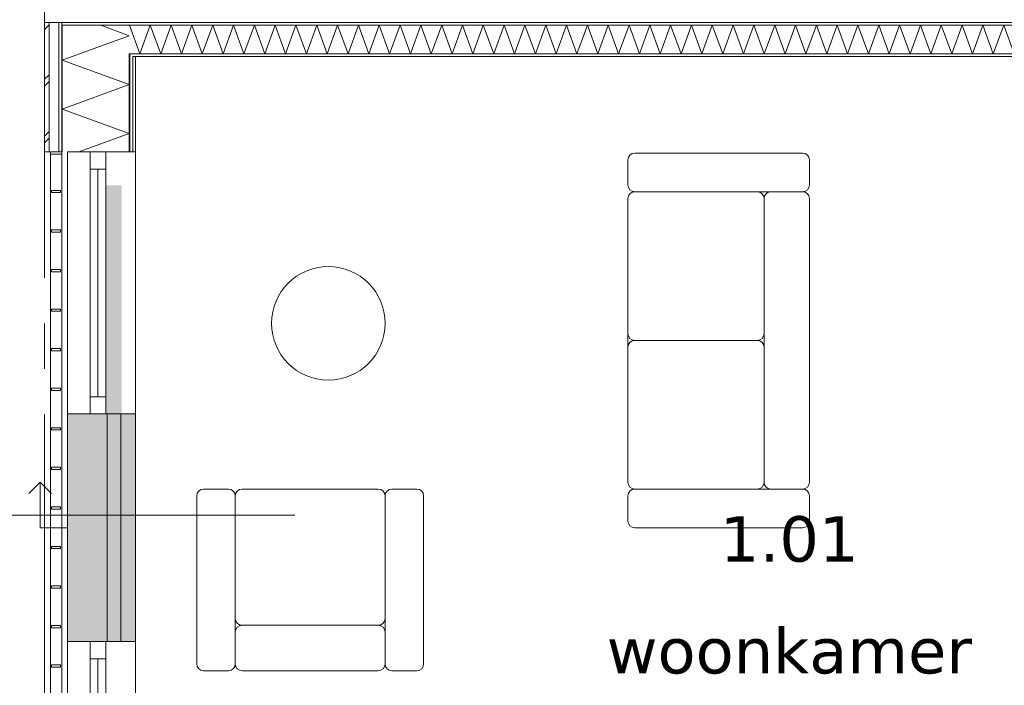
# Model space of a CAD drawing. Header units: millimetres. Extents: x -14925 to 266687, y -3550 to 35834.
# Tile 248 of 256: x 171426 to 175764, y 1556 to 4488. Entities that reach past the tile are written whole.
import ezdxf
from ezdxf.enums import TextEntityAlignment as Align

# ---------------------------------------------------------------- set-up
doc = ezdxf.new("R2010")
doc.units = ezdxf.units.MM
doc.header["$MEASUREMENT"] = 0
doc.linetypes.add('B0204', pattern=[2600, 2000, -200, 200, -200])
doc.linetypes.add('B0302', pattern=[2502.000046, 1252.000046, -625, 0, -625])
for name, color, linetype in [('34 Balustrades', 7, 'Continuous'), ('A Lijn doorsnede', 7, 'Continuous'), ('A Stramien', 7, 'Continuous'), ('New_21 Buitenwanden', 7, 'Continuous'), ('New_21 Buitenwanden 2D arcering', 7, 'Continuous'), ('New_21 Buitenwanden Afdek-arcering', 7, 'Continuous'), ('New_21 Buitenwanden Deuren', 7, 'Continuous'), ('New_21 Buitenwanden Doorsnede-arcering', 7, 'Continuous'), ('New_21 Buitenwanden Laagscheidingslijnen', 7, 'Continuous'), ('New_21 Buitenwanden Ramen', 7, 'Continuous'), ('New_22 C Binnenwanden', 7, 'Continuous'), ('New_22 C Binnenwanden Doorsnede-arcering', 7, 'Continuous'), ('New_22 C Binnenwanden Laagscheidingslijnen', 7, 'Continuous'), ('New_82 Interieur', 7, 'Continuous'), ('New_Z Gebruiksopp', 7, 'Continuous'), ('New_Z Gebruiksopp Zone omranding', 7, 'Continuous'), ('New_Z Gebruiksopp Zone tekst', 7, 'Continuous'), ('Tekst_dim 1_ 100 .DO', 7, 'Continuous')]:
    doc.layers.add(name, color=color, linetype=linetype)
doc.styles.add('GENERATED_STYLE_1', font='verdana.ttf')
doc.styles.add('GENERATED_STYLE_2', font='verdana.ttf')
doc.dimstyles.new('GENERATED_STYLE__1', dxfattribs={"dimtxt": 400, "dimasz": 380, "dimexe": 0.18, "dimexo": 0.0625, "dimgap": 0, "dimtad": 1, "dimdec": 0, "dimzin": 0, "dimdsep": 46, "dimtxsty": 'GENERATED_STYLE_2', "dimblk": 'ARROWHEAD_7', "dimblk1": 'ARROWHEAD_7', "dimblk2": 'ARROWHEAD_7', "dimcen": 0.09, "dimse1": 1, "dimse2": 1, "dimclrd": 9, "dimclre": 9, "dimclrt": 9, "dimadec": 1, "dimazin": 0, "dimtfac": 1, "dimtdec": 4, "dimtmove": 0, "dimatfit": 3, "dimfxl": 1, "dimtolj": 1, "dimtzin": 0, "dimarcsym": 0})
pattern_1 = [(270, (181310.86, 0), (100, 0), [])]
pattern_2 = [(0, (181310.86, 0), (0, 100), [])]

# ---------------------------------------------------------------- blocks, each defined once
blk = doc.blocks.new('woonkamer_1.01_183_2', base_point=(174816.9, 2433.5))
at = {"layer": 'New_Z Gebruiksopp Zone tekst', "color": 2, "lineweight": 0}
for tag, style, p in [('DUMMY_941', 'GENERATED_STYLE_1', (174816.9, 2371.3)), ('DUMMY_942', 'GENERATED_STYLE_2', (174816.9, 1874.2))]:
    blk.add_attdef(tag, text='', height=200, dxfattribs=dict(at, style=style)).set_placement(p, align=Align.TOP_LEFT)
for tag, style, p in [('ROOM_NUMBER', 'GENERATED_STYLE_1', (174816.9, 2300.6)), ('ROOM_NAME', 'GENERATED_STYLE_2', (174816.9, 1808.3))]:
    blk.add_attdef(tag, text='', height=200, dxfattribs=dict(at, style=style)).set_placement(p, align=Align.TOP_CENTER)
blk = doc.blocks.new('*X4430', base_point=(181310.9, 0))
at = {"layer": 'New_21 Buitenwanden Doorsnede-arcering', "color": 7, "linetype": 'Continuous', "lineweight": 0}
for p in [(171782.9, 4463), (171797.9, 4376.7)]:
    blk.add_line(p, (171908.9, 4417.1), dxfattribs=at)
blk = doc.blocks.new('*X4432', base_point=(181310.9, 0))
at = {"layer": 'New_21 Buitenwanden Doorsnede-arcering', "color": 7, "linetype": 'Continuous', "lineweight": 0}
for p, q in [((171535.9, 4445), (171555.9, 4465)), ((171535.9, 4225), (171555.9, 4245)), ((171540.9, 4200), (171555.9, 4215)), ((171535.9, 4195), (171540.9, 4200)), ((171535.9, 3975), (171555.9, 3995)), ((171535.9, 3945), (171555.9, 3965))]:
    blk.add_line(p, q, dxfattribs=at)
blk = doc.blocks.new('*X4433', base_point=(181310.9, 0))
at = {"layer": 'New_21 Buitenwanden Doorsnede-arcering', "color": 7, "linetype": 'Continuous', "lineweight": 0}
blk.add_line((171688.7, 4337), (171797.9, 4376.7), dxfattribs=at)
blk = doc.blocks.new('*X4434', base_point=(181310.9, 0))
at = {"layer": 'New_21 Buitenwanden Doorsnede-arcering', "color": 7, "linetype": 'Continuous', "lineweight": 0}
for p, q in [((171612.9, 4309.4), (171688.7, 4337)), ((171612.9, 4309.4), (171908.9, 4201.7)), ((171612.9, 4093.9), (171908.9, 4201.7)), ((171612.9, 4093.9), (171908.9, 3986.2)), ((171685.8, 3905), (171908.9, 3986.2))]:
    blk.add_line(p, q, dxfattribs=at)
blk = doc.blocks.new('Wall_697_2', base_point=(171935.9, 4325))
at = {"layer": 'New_21 Buitenwanden Doorsnede-arcering', "linetype": 'Continuous', "lineweight": 0, "true_color": 0x000000}
h = blk.add_hatch(dxfattribs=at)
h.set_pattern_fill('325_Houtachtig_plaatmate_E3', color=18, style=0, pattern_type=2)
h.set_pattern_definition(pattern_1)
h.paths.add_polyline_path([(171612.9, 4475), (171597.9, 4475), (171597.9, 4463), (171612.9, 4463)])
h = blk.add_hatch(dxfattribs=at)
h.set_pattern_fill('325_Houtachtig_plaatmate_E3', color=18, style=0, pattern_type=2)
h.set_pattern_definition(pattern_1)
h.paths.add_polyline_path([(171612.9, 4463), (171597.9, 4463), (171597.9, 4451.8), (171612.9, 4446.1)])
h = blk.add_hatch(dxfattribs=at)
h.set_pattern_fill('325_Houtachtig_plaatmate_E3', color=18, style=0, pattern_type=2)
h.set_pattern_definition(pattern_1)
h.paths.add_polyline_path([(171597.9, 4451.8), (171597.9, 3905), (171612.9, 3905), (171612.9, 4446.1)])
h = blk.add_hatch(dxfattribs=at)
h.set_pattern_fill('325_Houtachtig_plaatmate_E3', color=18, style=0, pattern_type=2)
h.set_pattern_definition(pattern_1)
h.paths.add_polyline_path([(171923.9, 4337), (171908.9, 4337), (171908.9, 4335.1), (171923.9, 4329.5)])
h = blk.add_hatch(dxfattribs=at)
h.set_pattern_fill('325_Houtachtig_plaatmate_E3', color=18, style=0, pattern_type=2)
h.set_pattern_definition(pattern_1)
h.paths.add_polyline_path([(171923.9, 4325), (171923.9, 4329.5), (171908.9, 4335.1), (171908.9, 4325)])
h = blk.add_hatch(dxfattribs=at)
h.set_pattern_fill('325_Houtachtig_plaatmate_E3', color=18, style=0, pattern_type=2)
h.set_pattern_definition(pattern_1)
h.paths.add_polyline_path([(171908.9, 4325), (171908.9, 3905), (171923.9, 3905), (171923.9, 4325)])
h = blk.add_hatch(dxfattribs=at)
h.set_pattern_fill('720_Gips_0002', color=18, style=0, pattern_type=2)
h.set_pattern_definition([(270, (181310.86, 0), (346.41, 0), [0, -200]), (270, (181484.07, -100), (346.41, 0), [0, -200])])
h.paths.add_polyline_path([(171923.9, 4325), (171923.9, 3905), (171935.9, 3905), (171935.9, 4325)])
at = {"layer": 'New_21 Buitenwanden', "color": 9, "linetype": 'Continuous', "lineweight": 0, "flags": 128}
for points in [[(171535.9, 4475), (171535.9, 3905)], [(171935.9, 3905), (171935.9, 4325)], [(171535.9, 3905), (171555.9, 3905)], [(171555.9, 3905), (171565.9, 3905)]]:
    blk.add_lwpolyline(points, dxfattribs=at)
at = {"layer": 'New_21 Buitenwanden Laagscheidingslijnen', "color": 9, "linetype": 'Continuous', "lineweight": 0}
for p, q in [((171555.9, 4467.5), (171555.9, 3905)), ((171597.9, 4451.8), (171597.9, 3905)), ((171612.9, 4446.1), (171612.9, 4337)), ((171612.9, 4337), (171612.9, 3905)), ((171908.9, 4335.1), (171908.9, 4325)), ((171908.9, 4325), (171908.9, 3905)), ((171923.9, 4325), (171923.9, 3905))]:
    blk.add_line(p, q, dxfattribs=at)
at = {"layer": 'New_21 Buitenwanden Laagscheidingslijnen', "color": 1, "linetype": 'Continuous', "lineweight": 0}
blk.add_line((171935.9, 4325), (171923.9, 4325), dxfattribs=at)
at = {"layer": 'New_22 C Binnenwanden', "color": 9, "linetype": 'Continuous', "lineweight": 0, "flags": 128}
for points in [[(171535.9, 4475), (171555.9, 4475)], [(171555.9, 4475), (171597.9, 4475)], [(171597.9, 4475), (171612.9, 4475)]]:
    blk.add_lwpolyline(points, dxfattribs=at)
at = {"layer": 'New_22 C Binnenwanden Laagscheidingslijnen', "color": 9, "linetype": 'Continuous', "lineweight": 0}
for p, q in [((171555.9, 4475), (171555.9, 4467.5)), ((171597.9, 4475), (171597.9, 4463)), ((171597.9, 4463), (171597.9, 4451.8)), ((171612.9, 4463), (171612.9, 4446.1)), ((171908.9, 4337), (171908.9, 4335.1))]:
    blk.add_line(p, q, dxfattribs=at)
at = {"layer": 'New_22 C Binnenwanden Laagscheidingslijnen', "color": 1, "linetype": 'Continuous', "lineweight": 0}
for p, q in [((171908.9, 4463), (171612.9, 4463)), ((171923.9, 4337), (171908.9, 4337))]:
    blk.add_line(p, q, dxfattribs=at)
at = {"layer": 'New_21 Buitenwanden', "color": 1, "lineweight": 0}
for name in ['*X4432', '*X4430', '*X4433', '*X4434']:
    blk.add_blockref(name, (181310.9, 0), dxfattribs=at)
blk = doc.blocks.new('Rnx horizontaal 26[99]_2', base_point=(181310.9, 0))
at = {"layer": 'New_21 Buitenwanden Ramen', "color": 7, "linetype": 'Continuous', "lineweight": 0}
for p, q in [((171635.9, 2751), (171635.9, 3905)), ((171635.9, 3905), (171655.9, 3905)), ((171655.9, 3905), (171697.9, 3905)), ((171697.9, 3905), (171712.9, 3905)), ((171712.9, 3905), (171735.9, 3905)), ((171735.9, 3829), (171735.9, 3905)), ((171735.9, 3905), (171805.9, 3905)), ((171735.9, 3905), (171805.9, 3905)), ((171805.9, 3905), (171805.9, 3829)), ((171805.9, 3905), (171908.9, 3905)), ((171805.9, 3905), (171908.9, 3905)), ((171908.9, 3905), (171923.9, 3905)), ((171908.9, 3905), (171923.9, 3905)), ((171923.9, 3905), (171935.9, 3905)), ((171923.9, 3905), (171935.9, 3905)), ((171935.9, 3905), (171935.9, 3917)), ((171935.9, 3905), (171935.9, 3917)), ((171935.9, 2751), (171935.9, 3905)), ((171805.9, 3829), (171735.9, 3829)), ((171735.9, 2827), (171735.9, 3829)), ((171770.9, 2827), (171770.9, 3829)), ((171805.9, 3829), (171805.9, 2827)), ((171735.9, 2751), (171735.9, 2827)), ((171735.9, 2827), (171805.9, 2827)), ((171805.9, 2827), (171805.9, 2751)), ((171635.9, 2751), (171655.9, 2751)), ((171655.9, 2751), (171697.9, 2751)), ((171697.9, 2751), (171712.9, 2751)), ((171712.9, 2751), (171735.9, 2751)), ((171735.9, 2751), (171805.9, 2751)), ((171735.9, 2751), (171805.9, 2751)), ((171805.9, 2751), (171908.9, 2751)), ((171805.9, 2751), (171908.9, 2751)), ((171908.9, 2751), (171923.9, 2751)), ((171908.9, 2751), (171923.9, 2751)), ((171923.9, 2751), (171935.9, 2751)), ((171923.9, 2751), (171935.9, 2751)), ((171935.9, 2751), (171935.9, 2739)), ((171935.9, 2751), (171935.9, 2739))]:
    blk.add_line(p, q, dxfattribs=at)
blk = doc.blocks.new('Rnx horizontaal 26[100]_2', base_point=(181310.9, 0))
at = {"layer": 'New_21 Buitenwanden Ramen', "color": 7, "linetype": 'Continuous', "lineweight": 0}
for p, q in [((171635.9, 595), (171635.9, 1749)), ((171635.9, 1749), (171655.9, 1749)), ((171655.9, 1749), (171697.9, 1749)), ((171697.9, 1749), (171712.9, 1749)), ((171712.9, 1749), (171735.9, 1749)), ((171735.9, 1673), (171735.9, 1749)), ((171735.9, 1749), (171805.9, 1749)), ((171735.9, 1749), (171805.9, 1749)), ((171805.9, 1749), (171805.9, 1673)), ((171805.9, 1749), (171908.9, 1749)), ((171805.9, 1749), (171908.9, 1749)), ((171908.9, 1749), (171923.9, 1749)), ((171908.9, 1749), (171923.9, 1749)), ((171923.9, 1749), (171935.9, 1749)), ((171923.9, 1749), (171935.9, 1749)), ((171935.9, 1749), (171935.9, 1761)), ((171935.9, 1749), (171935.9, 1761)), ((171935.9, 595), (171935.9, 1749)), ((171805.9, 1673), (171735.9, 1673)), ((171735.9, 671), (171735.9, 1673)), ((171770.9, 671), (171770.9, 1673)), ((171805.9, 1673), (171805.9, 671)), ((171735.9, 595), (171735.9, 671)), ((171735.9, 671), (171805.9, 671)), ((171805.9, 671), (171805.9, 595)), ((171635.9, 595), (171655.9, 595)), ((171655.9, 595), (171697.9, 595)), ((171697.9, 595), (171712.9, 595)), ((171712.9, 595), (171735.9, 595)), ((171735.9, 595), (171805.9, 595)), ((171735.9, 595), (171805.9, 595)), ((171805.9, 595), (171908.9, 595)), ((171805.9, 595), (171908.9, 595)), ((171908.9, 595), (171923.9, 595)), ((171908.9, 595), (171923.9, 595)), ((171923.9, 595), (171935.9, 595)), ((171923.9, 595), (171935.9, 595)), ((171935.9, 595), (171935.9, 583)), ((171935.9, 595), (171935.9, 583))]:
    blk.add_line(p, q, dxfattribs=at)
blk = doc.blocks.new('DS1 in wand 26[220]_2', base_point=(181310.9, 0))
at = {"layer": 'New_21 Buitenwanden Deuren', "color": 7, "linetype": 'Continuous', "lineweight": 0}
for p, q in [((171935.9, 2751), (171935.9, 2827)), ((171935.9, 2751), (171935.9, 2827)), ((171635.9, 1749), (171635.9, 2751)), ((171635.9, 2751), (171655.9, 2751)), ((171655.9, 2751), (171697.9, 2751)), ((171697.9, 2751), (171712.9, 2751)), ((171712.9, 2751), (171805.9, 2751)), ((171810.9, 1749), (171810.9, 2751)), ((171810.9, 2751), (171870.9, 2751)), ((171870.9, 2751), (171870.9, 1749)), ((171875.9, 2751), (171908.9, 2751)), ((171875.9, 2751), (171908.9, 2751)), ((171908.9, 2751), (171923.9, 2751)), ((171908.9, 2751), (171923.9, 2751)), ((171923.9, 2751), (171935.9, 2751)), ((171923.9, 2751), (171935.9, 2751)), ((171935.9, 1749), (171935.9, 2751)), ((171515.9, 2450), (171465.9, 2400)), ((171515.9, 2250), (171515.9, 2450)), ((171515.9, 2450), (171565.9, 2400)), ((171635.9, 2250), (171515.9, 2250)), ((171870.9, 1749), (171810.9, 1749))]:
    blk.add_line(p, q, dxfattribs=at)
blk = doc.blocks.new('Wall_709_2', base_point=(171935.9, 3905))
at = {"layer": 'New_21 Buitenwanden 2D arcering', "linetype": 'Continuous', "lineweight": 0, "true_color": 0xffffff}
blk.add_hatch(color=7, dxfattribs=at).paths.add_polyline_path([(171805.9, 2751), (171875.9, 2751), (171875.9, 3758), (171805.9, 3758)])
at = {"layer": 'New_21 Buitenwanden Afdek-arcering', "linetype": 'Continuous', "lineweight": 0, "true_color": 0xffffff}
blk.add_hatch(color=7, dxfattribs=at).paths.add_polyline_path([(171635.9, 2751), (171635.9, 1749), (171935.9, 1749), (171935.9, 2751)])
at = {"layer": 'New_21 Buitenwanden', "color": 9, "linetype": 'Continuous', "lineweight": 0}
for p, q in [((171635.9, 3905), (171655.9, 3905)), ((171655.9, 3905), (171697.9, 3905)), ((171697.9, 3905), (171712.9, 3905)), ((171712.9, 3905), (171735.9, 3905)), ((171735.9, 3905), (171805.9, 3905)), ((171805.9, 3905), (171908.9, 3905)), ((171908.9, 3905), (171923.9, 3905)), ((171923.9, 3905), (171935.9, 3905)), ((171935.9, 3905), (171935.9, 3917)), ((171635.9, 595), (171655.9, 595)), ((171655.9, 595), (171697.9, 595)), ((171697.9, 595), (171712.9, 595)), ((171712.9, 595), (171735.9, 595)), ((171735.9, 595), (171805.9, 595)), ((171805.9, 595), (171908.9, 595)), ((171908.9, 595), (171923.9, 595)), ((171923.9, 595), (171935.9, 595)), ((171935.9, 595), (171935.9, 583))]:
    blk.add_line(p, q, dxfattribs=at)
at = {"layer": 'New_21 Buitenwanden Deuren', "color": 7, "linetype": 'Continuous', "lineweight": 0}
blk.add_blockref('DS1 in wand 26[220]_2', (181310.9, 0), dxfattribs=at)
at = {"layer": 'New_21 Buitenwanden Ramen', "color": 7, "linetype": 'Continuous', "lineweight": 0}
for name in ['Rnx horizontaal 26[99]_2', 'Rnx horizontaal 26[100]_2']:
    blk.add_blockref(name, (181310.9, 0), dxfattribs=at)
blk = doc.blocks.new('*X4576', base_point=(181310.9, 0))
at = {"layer": 'New_22 C Binnenwanden Doorsnede-arcering', "color": 7, "linetype": 'Continuous', "lineweight": 0}
for p, q in [((171908.9, 4461.2), (171909.5, 4463)), ((171955.4, 4337), (171909.5, 4463)), ((171955.4, 4337), (172001.2, 4463)), ((172047.1, 4337), (172001.2, 4463)), ((172047.1, 4337), (172093, 4463)), ((172138.8, 4337), (172093, 4463)), ((172138.8, 4337), (172184.7, 4463)), ((172230.5, 4337), (172184.7, 4463)), ((172230.5, 4337), (172276.4, 4463)), ((172322.3, 4337), (172276.4, 4463)), ((172322.3, 4337), (172368.1, 4463)), ((172414, 4337), (172368.1, 4463)), ((172414, 4337), (172459.8, 4463)), ((172505.7, 4337), (172459.8, 4463)), ((172505.7, 4337), (172551.6, 4463)), ((172597.4, 4337), (172551.6, 4463)), ((172597.4, 4337), (172643.3, 4463)), ((172689.1, 4337), (172643.3, 4463)), ((172689.1, 4337), (172735, 4463)), ((172780.9, 4337), (172735, 4463)), ((172780.9, 4337), (172826.7, 4463)), ((172872.6, 4337), (172826.7, 4463)), ((172872.6, 4337), (172918.4, 4463)), ((172964.3, 4337), (172918.4, 4463)), ((172964.3, 4337), (173010.2, 4463)), ((173056, 4337), (173010.2, 4463)), ((173056, 4337), (173101.9, 4463)), ((173147.7, 4337), (173101.9, 4463)), ((173147.7, 4337), (173193.6, 4463)), ((173239.5, 4337), (173193.6, 4463)), ((173239.5, 4337), (173285.3, 4463)), ((173331.2, 4337), (173285.3, 4463)), ((173331.2, 4337), (173377, 4463)), ((173422.9, 4337), (173377, 4463)), ((173422.9, 4337), (173468.8, 4463)), ((173514.6, 4337), (173468.8, 4463)), ((173514.6, 4337), (173560.5, 4463)), ((173606.3, 4337), (173560.5, 4463)), ((173606.3, 4337), (173652.2, 4463)), ((173698.1, 4337), (173652.2, 4463)), ((173698.1, 4337), (173743.9, 4463)), ((173789.8, 4337), (173743.9, 4463)), ((173789.8, 4337), (173835.6, 4463)), ((173881.5, 4337), (173835.6, 4463)), ((173881.5, 4337), (173927.4, 4463)), ((173973.2, 4337), (173927.4, 4463)), ((173973.2, 4337), (174019.1, 4463)), ((174064.9, 4337), (174019.1, 4463)), ((174064.9, 4337), (174110.8, 4463)), ((174156.7, 4337), (174110.8, 4463)), ((174156.7, 4337), (174202.5, 4463)), ((174248.4, 4337), (174202.5, 4463)), ((174248.4, 4337), (174294.2, 4463)), ((174340.1, 4337), (174294.2, 4463)), ((174340.1, 4337), (174386, 4463)), ((174431.8, 4337), (174386, 4463)), ((174431.8, 4337), (174477.7, 4463)), ((174523.5, 4337), (174477.7, 4463)), ((174523.5, 4337), (174569.4, 4463)), ((174615.3, 4337), (174569.4, 4463)), ((174615.3, 4337), (174661.1, 4463)), ((174707, 4337), (174661.1, 4463)), ((174707, 4337), (174752.8, 4463)), ((174798.7, 4337), (174752.8, 4463)), ((174798.7, 4337), (174844.6, 4463)), ((174890.4, 4337), (174844.6, 4463)), ((174890.4, 4337), (174936.3, 4463)), ((174982.1, 4337), (174936.3, 4463)), ((174982.1, 4337), (175028, 4463)), ((175073.9, 4337), (175028, 4463)), ((175073.9, 4337), (175119.7, 4463)), ((175165.6, 4337), (175119.7, 4463)), ((175165.6, 4337), (175211.5, 4463)), ((175257.3, 4337), (175211.5, 4463)), ((175257.3, 4337), (175303.2, 4463)), ((175349, 4337), (175303.2, 4463)), ((175349, 4337), (175394.9, 4463)), ((175440.8, 4337), (175394.9, 4463)), ((175440.8, 4337), (175486.6, 4463)), ((175532.5, 4337), (175486.6, 4463)), ((175532.5, 4337), (175578.3, 4463)), ((175624.2, 4337), (175578.3, 4463)), ((175624.2, 4337), (175670.1, 4463)), ((175715.9, 4337), (175670.1, 4463)), ((175715.9, 4337), (175761.8, 4463)), ((175807.6, 4337), (175761.8, 4463))]:
    blk.add_line(p, q, dxfattribs=at)
blk = doc.blocks.new('Wall_736_2', base_point=(171935.9, 4325))
at = {"layer": 'New_22 C Binnenwanden Doorsnede-arcering', "linetype": 'Continuous', "lineweight": 0, "true_color": 0x000000}
h = blk.add_hatch(dxfattribs=at)
h.set_pattern_fill('325_Houtachtig_plaatmate_E3', color=18, style=0, pattern_type=2)
h.set_pattern_definition(pattern_2)
h.paths.add_polyline_path([(178708.9, 4475), (171612.9, 4475), (171612.9, 4463), (178708.9, 4463)])
h = blk.add_hatch(dxfattribs=at)
h.set_pattern_fill('325_Houtachtig_plaatmate_E3', color=18, style=0, pattern_type=2)
h.set_pattern_definition(pattern_2)
h.paths.add_polyline_path([(178397.9, 4337), (171923.9, 4337), (171923.9, 4329.5), (171935.9, 4325), (178385.9, 4325), (178397.9, 4329.5)])
h = blk.add_hatch(dxfattribs=at)
h.set_pattern_fill('325_Houtachtig_plaatmate_E3', color=18, style=0, pattern_type=2)
h.set_pattern_definition(pattern_2)
h.paths.add_polyline_path([(171935.9, 4325), (171923.9, 4329.5), (171923.9, 4325)])
at = {"layer": 'New_21 Buitenwanden Laagscheidingslijnen', "color": 1, "linetype": 'Continuous', "lineweight": 0}
blk.add_line((171935.9, 4325), (171923.9, 4325), dxfattribs=at)
at = {"layer": 'New_22 C Binnenwanden', "color": 1, "linetype": 'Continuous', "lineweight": 0, "flags": 128}
for points in [[(178708.9, 4475), (171612.9, 4475)], [(171935.9, 4325), (178385.9, 4325)]]:
    blk.add_lwpolyline(points, dxfattribs=at)
at = {"layer": 'New_22 C Binnenwanden Laagscheidingslijnen', "color": 1, "linetype": 'Continuous', "lineweight": 0}
for p, q in [((171908.9, 4463), (171612.9, 4463)), ((171908.9, 4463), (178412.9, 4463)), ((171923.9, 4337), (171908.9, 4337)), ((171923.9, 4337), (178397.9, 4337))]:
    blk.add_line(p, q, dxfattribs=at)
at = {"layer": 'New_22 C Binnenwanden', "color": 1, "lineweight": 0}
blk.add_blockref('*X4576', (181310.9, 0), dxfattribs=at)
blk = doc.blocks.new('Railing_55_2', base_point=(181310.9, 0))
at = {"layer": '34 Balustrades', "color": 9, "linetype": 'Continuous', "lineweight": 0, "flags": 128}
for points in [[(171610.9, 3905), (171560.9, 3905), (171560.9, 595), (171610.9, 595)], [(171610.9, 3905), (171560.9, 3905), (171560.9, 595), (171610.9, 595)], [(171610.9, 3905), (171560.9, 3905), (171560.9, 3895), (171610.9, 3895)], [(171610.9, 605), (171560.9, 605), (171560.9, 595), (171610.9, 595)]]:
    blk.add_lwpolyline(points, close=True, dxfattribs=at)
at = {"layer": '34 Balustrades', "color": 7, "linetype": 'Continuous', "lineweight": 0, "flags": 128}
for points in [[(171605.9, 3735.8), (171565.9, 3735.8), (171565.9, 3725.8), (171605.9, 3725.8)], [(171605.9, 3561.6), (171565.9, 3561.6), (171565.9, 3551.6), (171605.9, 3551.6)], [(171605.9, 3387.4), (171565.9, 3387.4), (171565.9, 3377.4), (171605.9, 3377.4)], [(171605.9, 3213.2), (171565.9, 3213.2), (171565.9, 3203.2), (171605.9, 3203.2)], [(171605.9, 3038.9), (171565.9, 3038.9), (171565.9, 3028.9), (171605.9, 3028.9)], [(171605.9, 2864.7), (171565.9, 2864.7), (171565.9, 2854.7), (171605.9, 2854.7)], [(171605.9, 2690.5), (171565.9, 2690.5), (171565.9, 2680.5), (171605.9, 2680.5)], [(171605.9, 2516.3), (171565.9, 2516.3), (171565.9, 2506.3), (171605.9, 2506.3)], [(171605.9, 2342.1), (171565.9, 2342.1), (171565.9, 2332.1), (171605.9, 2332.1)], [(171605.9, 2167.9), (171565.9, 2167.9), (171565.9, 2157.9), (171605.9, 2157.9)], [(171605.9, 1993.7), (171565.9, 1993.7), (171565.9, 1983.7), (171605.9, 1983.7)], [(171605.9, 1819.5), (171565.9, 1819.5), (171565.9, 1809.5), (171605.9, 1809.5)], [(171605.9, 1645.3), (171565.9, 1645.3), (171565.9, 1635.3), (171605.9, 1635.3)], [(171605.9, 1471.1), (171565.9, 1471.1), (171565.9, 1461.1), (171605.9, 1461.1)], [(171605.9, 1296.8), (171565.9, 1296.8), (171565.9, 1286.8), (171605.9, 1286.8)], [(171605.9, 1122.6), (171565.9, 1122.6), (171565.9, 1112.6), (171605.9, 1112.6)], [(171605.9, 948.4), (171565.9, 948.4), (171565.9, 938.4), (171605.9, 938.4)], [(171605.9, 774.2), (171565.9, 774.2), (171565.9, 764.2), (171605.9, 764.2)]]:
    blk.add_lwpolyline(points, close=True, dxfattribs=at)
blk = doc.blocks.new('Tafel rond 01 26[303]_2', base_point=(172785.9, 3150))
at = {"layer": 'New_82 Interieur', "color": 7, "linetype": 'Continuous', "lineweight": 0, "flags": 128}
blk.add_lwpolyline([(172785.9, 3400, -1), (172785.9, 2900, -1)], format="xyb", close=True, dxfattribs=at)
blk = doc.blocks.new('Bank 01 26[304]_2', base_point=(174905.9, 2250))
at = {"layer": 'New_82 Interieur', "color": 7, "linetype": 'Continuous', "lineweight": 0}
for p, q in [((174105.9, 3760), (174105.9, 3870)), ((174135.9, 3900), (174875.9, 3900)), ((174905.9, 3870), (174905.9, 3760)), ((174105.9, 3105), (174105.9, 3700)), ((174105.9, 2450), (174105.9, 3700)), ((174135.9, 3730), (174675.9, 3730)), ((174135.9, 3730), (174675.9, 3730)), ((174875.9, 3730), (174135.9, 3730)), ((174705.9, 3700), (174705.9, 3105)), ((174705.9, 3700), (174705.9, 2450)), ((174705.9, 2450), (174705.9, 3700)), ((174735.9, 3730), (174875.9, 3730)), ((174905.9, 3700), (174905.9, 2450)), ((174105.9, 2450), (174105.9, 3045)), ((174135.9, 3075), (174675.9, 3075)), ((174675.9, 3075), (174135.9, 3075)), ((174705.9, 3045), (174705.9, 2450)), ((174105.9, 2280), (174105.9, 2390)), ((174675.9, 2420), (174135.9, 2420)), ((174675.9, 2420), (174135.9, 2420)), ((174135.9, 2420), (174875.9, 2420)), ((174875.9, 2420), (174735.9, 2420)), ((174905.9, 2390), (174905.9, 2280)), ((174875.9, 2250), (174135.9, 2250))]:
    blk.add_line(p, q, dxfattribs=at)
for centre, start, end in [((174135.9, 3870), 90, 180), ((174875.9, 3870), 0, 90), ((174135.9, 3760), 180, 270), ((174875.9, 3760), 270, 0), ((174135.9, 3700), 90, 180), ((174135.9, 3700), 90, 180), ((174675.9, 3700), 0, 90), ((174675.9, 3700), 0, 90), ((174735.9, 3700), 90, 180), ((174875.9, 3700), 0, 90), ((174135.9, 3105), 180, 270), ((174675.9, 3105), 270, 0), ((174135.9, 3045), 90, 180), ((174675.9, 3045), 0, 90), ((174135.9, 2450), 180, 270), ((174135.9, 2450), 180, 270), ((174675.9, 2450), 270, 0), ((174675.9, 2450), 270, 0), ((174735.9, 2450), 180, 270), ((174875.9, 2450), 270, 0), ((174135.9, 2390), 90, 180), ((174875.9, 2390), 0, 90), ((174135.9, 2280), 180, 270), ((174875.9, 2280), 270, 0)]:
    blk.add_arc(centre, 30, start, end, dxfattribs=at)
blk = doc.blocks.new('Standard grid marker_2')
at = {"layer": 'A Stramien', "color": 7, "linetype": 'B0204', "lineweight": 0}
blk.add_line((1000, 0), (24500, 0), dxfattribs=at)
at = {"layer": 'A Stramien', "color": 9, "lineweight": 0, "style": 'GENERATED_STYLE_2'}
blk.add_attdef('AC_MarkerText_1', text='', height=400, rotation=90, dxfattribs=at).set_placement((-948.6, -142.5), align=Align.TOP_CENTER)
blk = doc.blocks.new('Bank 01 26[332]_2', base_point=(172205.9, 1620))
at = {"layer": 'New_82 Interieur', "color": 7, "linetype": 'Continuous', "lineweight": 0}
for p, q in [((172205.9, 1650), (172205.9, 2390)), ((172235.9, 2420), (172345.9, 2420)), ((172375.9, 1850), (172375.9, 2390)), ((172375.9, 1850), (172375.9, 2390)), ((172375.9, 2390), (172375.9, 1650)), ((172405.9, 2420), (173005.9, 2420)), ((172405.9, 2420), (173005.9, 2420)), ((173035.9, 2390), (173035.9, 1850)), ((173035.9, 2390), (173035.9, 1850)), ((173035.9, 1650), (173035.9, 2390)), ((173065.9, 2420), (173175.9, 2420)), ((173205.9, 2390), (173205.9, 1650)), ((172375.9, 1650), (172375.9, 1790)), ((173005.9, 1820), (172405.9, 1820)), ((173005.9, 1820), (172405.9, 1820)), ((172405.9, 1820), (173005.9, 1820)), ((173035.9, 1790), (173035.9, 1650)), ((172345.9, 1620), (172235.9, 1620)), ((173005.9, 1620), (172405.9, 1620)), ((173175.9, 1620), (173065.9, 1620))]:
    blk.add_line(p, q, dxfattribs=at)
for centre, start, end in [((172235.9, 2390), 90, 180), ((172345.9, 2390), 0, 90), ((172405.9, 2390), 90, 180), ((172405.9, 2390), 90, 180), ((173005.9, 2390), 0, 90), ((173005.9, 2390), 0, 90), ((173065.9, 2390), 90, 180), ((173175.9, 2390), 0, 90), ((172405.9, 1850), 180, 270), ((172405.9, 1850), 180, 270), ((173005.9, 1850), 270, 0), ((173005.9, 1850), 270, 0), ((172405.9, 1790), 90, 180), ((173005.9, 1790), 0, 90), ((172235.9, 1650), 180, 270), ((172345.9, 1650), 270, 0), ((172405.9, 1650), 180, 270), ((173005.9, 1650), 270, 0), ((173065.9, 1650), 180, 270), ((173175.9, 1650), 270, 0)]:
    blk.add_arc(centre, 30, start, end, dxfattribs=at)
blk = doc.blocks.new('*D5113', base_point=(181310.9, 0))
at = {"layer": 'Tekst_dim 1_ 100 .DO', "color": 9, "linetype": 'Continuous', "lineweight": 0}
for p, q in [((168535.9, 18025), (168535.9, 18325)), ((168910.9, 18125), (168160.9, 18125)), ((168535.9, -25), (168535.9, 18025)), ((168535.9, -325), (168535.9, -25)), ((168910.9, -125), (168160.9, -125))]:
    blk.add_line(p, q, dxfattribs=at)
for centre in [(168535.9, 18125), (168535.9, -125)]:
    blk.add_circle(centre, 100, dxfattribs=at)
at = {"layer": 'Tekst_dim 1_ 100 .DO', "color": 9, "lineweight": 0, "insert": (168455.9, 8028.3), "char_height": 400, "attachment_point": 7, "rotation": 90, "style": 'GENERATED_STYLE_2'}
blk.add_mtext('\\A1;{\\pql;\\fVerdana|b0|i0|c0|p0;\\W1.000000;18.250}', dxfattribs=at)
blk = doc.blocks.new('ARROWHEAD_7')
at = {"color": 0, "linetype": 'Continuous', "lineweight": 0}
for p, q in [((0, -0.25), (0, 0.25)), ((0, 0), (-1, 0)), ((-0.25, 0), (0.25, 0))]:
    blk.add_line(p, q, dxfattribs=at)
blk.add_circle((0, 0), 0.25, dxfattribs=at)
blk = doc.blocks.new('Cutting Plane_7_2', base_point=(171085.9, 2304.9))
at = {"layer": 'A Lijn doorsnede', "color": 9, "linetype": 'B0302', "lineweight": 0}
blk.add_line((171385.9, 2304.9), (173085.9, 2304.9), dxfattribs=at)

msp = doc.modelspace()

# ---------------------------------------------------------------- linework, layer by layer
at = {"layer": 'New_Z Gebruiksopp Zone omranding', "color": 254, "linetype": 'Continuous', "lineweight": 0, "true_color": 0xe4e3c5, "flags": 128}
msp.add_lwpolyline([(173204.9, 175), (173204.9, 1189), (176685.9, 1189), (176685.9, 4325), (171935.9, 4325), (171935.9, 175)], close=True, dxfattribs=at)

# ---------------------------------------------------------------- block references
at = {"layer": '34 Balustrades', "color": 9, "linetype": 'Continuous', "lineweight": 0}
msp.add_blockref('Railing_55_2', (181310.9, 0), dxfattribs=at)
at = {"layer": 'A Lijn doorsnede', "color": 9, "lineweight": 0}
msp.add_blockref('Cutting Plane_7_2', (171085.9, 2304.9), dxfattribs=at)
at = {"layer": 'A Stramien', "color": 1, "linetype": 'Continuous', "lineweight": 0, "zscale": 1000, "rotation": 270}
msp.add_blockref('Standard grid marker_2', (171535.9, 21950), dxfattribs=at)
at = {"layer": 'New_21 Buitenwanden', "color": 1, "lineweight": 0}
for name, p in [('Wall_697_2', (171935.9, 4325)), ('Wall_709_2', (171935.9, 3905))]:
    msp.add_blockref(name, p, dxfattribs=at)
at = {"layer": 'New_22 C Binnenwanden', "color": 1, "lineweight": 0}
msp.add_blockref('Wall_736_2', (171935.9, 4325), dxfattribs=at)
at = {"layer": 'New_82 Interieur', "color": 7, "linetype": 'Continuous', "lineweight": 0}
for name, p in [('Bank 01 26[304]_2', (174905.9, 2250)), ('Tafel rond 01 26[303]_2', (172785.9, 3150)), ('Bank 01 26[332]_2', (172205.9, 1620))]:
    msp.add_blockref(name, p, dxfattribs=at)
at = {"layer": 'New_Z Gebruiksopp', "color": 2, "linetype": 'Continuous', "lineweight": 0}
msp.add_blockref('woonkamer_1.01_183_2', (174816.9, 2433.5), dxfattribs=at).add_auto_attribs({'ROOM_NAME': 'woonkamer', 'ROOM_NUMBER': '1.01'})

# ---------------------------------------------------------------- dimensions: what is measured, and where the dimension line sits
at = {"layer": 'Tekst_dim 1_ 100 .DO', "color": 9, "linetype": 'Continuous', "lineweight": 0}
dim = msp.add_linear_dim(base=(168535.9, 18125), p1=(171535.9, -125), p2=(171535.9, 18125), angle=90, dimstyle='GENERATED_STYLE__1', dxfattribs=at)
dim.commit()
dim.dimension.update_dxf_attribs({"geometry": '*D5113', "text_midpoint": (168255.9, 8850.6), "dimtype": 160, "text_rotation": 90})

doc.saveas('drawing.dxf')
